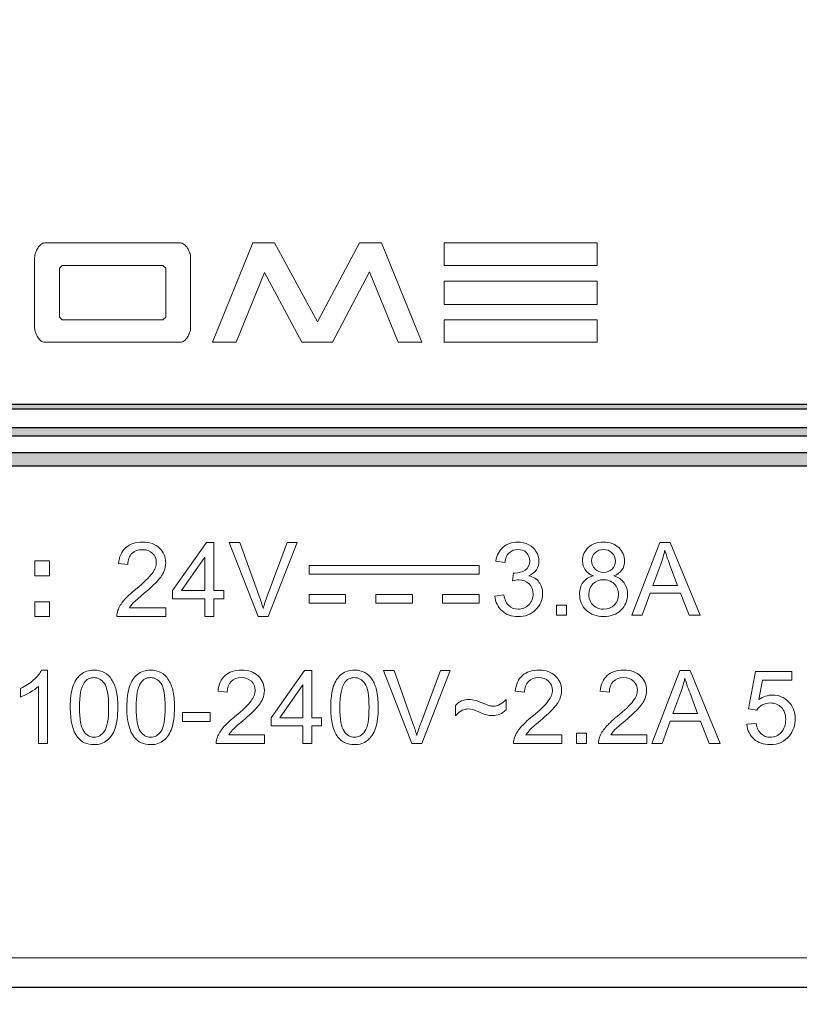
# Model space of a CAD drawing. Header units: inches. Extents: x 0 to 5108, y 0 to 2887.
# Tile 5 of 12: x 289 to 305, y 129 to 149. Entities that reach past the tile are written whole.
import ezdxf

# ---------------------------------------------------------------- set-up
doc = ezdxf.new("R2010")
doc.units = ezdxf.units.IN
doc.header["$MEASUREMENT"] = 0
doc.layers.add('Dimension', color=2, linetype='Continuous', lineweight=9)
doc.styles.add('ROMANS', font='romans')
doc.dimstyles.new('yutana', dxfattribs={"dimscale": 2, "dimtxt": 2, "dimasz": 1.5, "dimexe": 1, "dimexo": 1, "dimgap": 1, "dimtad": 1, "dimdec": 1, "dimzin": 0, "dimdsep": 46, "dimtxsty": 'ROMANS', "dimcen": 0, "dimadec": 0, "dimazin": 0, "dimtp": 0.01, "dimtm": 0.01, "dimtfac": 1, "dimtdec": 1, "dimtmove": 0, "dimatfit": 3, "dimfxl": 1, "dimtolj": 1, "dimtzin": 0, "dimlwd": 0, "dimlwe": 0, "dimarcsym": 0})

# ---------------------------------------------------------------- blocks, each defined once
blk = doc.blocks.new('*D21')
at = {"layer": 'Defpoints', "color": 0}
for p in [(357.306, 190.501), (378.806, 190.501), (274.306, 106.501)]:
    blk.add_point(p, dxfattribs=at)
at = {"layer": 'Dimension', "color": 0, "lineweight": 0}
for p, q in [((359.306, 190.501), (380.806, 190.501)), ((378.806, 112.501), (378.806, 184.501)), ((276.306, 106.501), (380.806, 106.501))]:
    blk.add_line(p, q, dxfattribs=at)
at = {"layer": 'Dimension', "color": 0}
for points in [[(377.806, 184.501), (379.806, 184.501), (378.806, 190.501)], [(377.806, 112.501), (379.806, 112.501), (378.806, 106.501)]]:
    blk.add_solid(points, dxfattribs=at)
at = {"layer": 'Dimension', "color": 0, "insert": (374.306, 148.501), "char_height": 5, "attachment_point": 5, "rotation": 90, "style": 'ROMANS'}
blk.add_mtext('\\A1;84.0', dxfattribs=at)
blk = doc.blocks.new('*D18')
at = {"color": 0, "lineweight": 0}
for p, q in [((274.306, 108.501), (274.306, 209.001)), ((357.306, 192.501), (357.306, 209.001)), ((277.306, 207.001), (354.306, 207.001))]:
    blk.add_line(p, q, dxfattribs=at)
at = {"color": 0}
for points in [[(277.306, 207.501), (277.306, 206.501), (274.306, 207.001)], [(354.306, 207.501), (354.306, 206.501), (357.306, 207.001)]]:
    blk.add_solid(points, dxfattribs=at)
at = {"layer": 'Defpoints', "color": 0}
for p in [(357.306, 207.001), (357.306, 190.501), (274.306, 106.501)]:
    blk.add_point(p, dxfattribs=at)
at = {"color": 0, "insert": (315.806, 211.001), "char_height": 4, "attachment_point": 5, "style": 'ROMANS'}
blk.add_mtext('\\A1;83.0', dxfattribs=at)

msp = doc.modelspace()

# ---------------------------------------------------------------- hatches: boundary and pattern name
h = msp.add_hatch(color=256)
h.paths.add_polyline_path([(276.206, 140.659), (355.206, 140.659), (355.206, 140.747), (276.206, 140.747)])
h.paths.add_polyline_path([(355.206, 140.11), (276.206, 140.11), (276.206, 140.286), (355.206, 140.286)])
h.paths.add_polyline_path([(276.206, 139.512), (355.206, 139.512), (355.206, 139.777), (276.206, 139.777)])

# ---------------------------------------------------------------- linework, layer by layer
at = {"lineweight": 0}
for p, q in [((292.805, 142.002), (293.619, 144.003)), ((293.619, 144.003), (294.059, 144.003)), ((294.059, 144.003), (294.921, 142.414)), ((294.921, 142.414), (295.772, 144.003)), ((295.772, 144.003), (296.212, 144.003)), ((296.212, 144.003), (297.026, 142.002)), ((297.474, 143.548), (297.474, 144.003)), ((297.474, 144.003), (300.558, 144.003)), ((300.558, 144.003), (300.558, 143.548)), ((289.779, 143.548), (289.721, 143.493)), ((289.721, 143.493), (289.721, 142.511)), ((291.808, 143.548), (289.779, 143.548)), ((291.866, 143.493), (291.808, 143.548)), ((291.866, 142.511), (291.866, 143.493)), ((293.852, 143.41), (293.284, 142.002)), ((294.609, 142.002), (293.852, 143.41)), ((295.968, 143.424), (295.223, 142.002)), ((296.547, 142.002), (295.968, 143.424)), ((300.558, 143.548), (297.474, 143.548)), ((297.474, 143.236), (300.561, 143.236)), ((297.474, 142.762), (297.474, 143.236)), ((300.561, 143.236), (300.561, 142.762)), ((300.561, 142.762), (297.474, 142.762)), ((289.721, 142.511), (289.779, 142.457)), ((289.779, 142.457), (291.808, 142.457)), ((291.808, 142.457), (291.866, 142.511)), ((297.474, 142.457), (300.558, 142.457)), ((297.474, 142.002), (297.474, 142.457)), ((300.558, 142.457), (300.558, 142.002)), ((293.284, 142.002), (292.805, 142.002)), ((295.223, 142.002), (294.609, 142.002)), ((297.026, 142.002), (296.547, 142.002)), ((300.558, 142.002), (297.474, 142.002)), ((292.003, 137.002), (292.685, 137.97)), ((292.685, 137.97), (292.834, 137.97)), ((292.834, 137.97), (292.834, 137.002)), ((301.259, 136.502), (301.823, 137.97)), ((301.823, 137.97), (302.032, 137.97)), ((302.032, 137.97), (302.633, 136.502)), ((292.651, 137.675), (292.183, 137.002)), ((292.651, 137.002), (292.651, 137.675)), ((289.228, 137.3), (289.228, 137.597)), ((289.228, 137.597), (289.524, 137.597)), ((289.524, 137.597), (289.524, 137.3)), ((289.524, 137.3), (289.228, 137.3)), ((292.003, 136.834), (292.003, 137.002)), ((292.183, 137.002), (292.651, 137.002)), ((292.834, 137.002), (293.036, 137.002)), ((293.036, 137.002), (293.036, 136.834)), ((294.754, 136.748), (294.754, 136.924)), ((294.754, 136.924), (295.489, 136.924)), ((295.489, 136.924), (295.489, 136.748)), ((296.1, 136.748), (296.1, 136.924)), ((296.1, 136.924), (296.835, 136.924)), ((296.835, 136.924), (296.835, 136.748)), ((297.445, 136.748), (297.445, 136.924)), ((297.445, 136.924), (298.181, 136.924)), ((298.181, 136.924), (298.181, 136.748)), ((301.627, 136.947), (301.466, 136.502)), ((302.241, 136.947), (301.627, 136.947)), ((302.412, 136.502), (302.241, 136.947)), ((289.228, 136.476), (289.228, 136.773)), ((289.228, 136.773), (289.524, 136.773)), ((289.524, 136.773), (289.524, 136.476)), ((292.651, 136.834), (292.003, 136.834)), ((292.651, 136.476), (292.651, 136.834)), ((293.036, 136.834), (292.834, 136.834)), ((292.834, 136.834), (292.834, 136.476)), ((295.489, 136.748), (294.754, 136.748)), ((296.835, 136.748), (296.1, 136.748)), ((298.181, 136.748), (297.445, 136.748)), ((299.738, 136.502), (299.738, 136.708)), ((299.738, 136.708), (299.944, 136.708)), ((299.944, 136.708), (299.944, 136.502)), ((289.524, 136.476), (289.228, 136.476)), ((292.834, 136.476), (292.651, 136.476)), ((299.944, 136.502), (299.738, 136.502)), ((301.466, 136.502), (301.259, 136.502)), ((302.633, 136.502), (302.412, 136.502)), ((293.988, 134.438), (294.659, 135.39)), ((294.659, 135.39), (294.806, 135.39)), ((294.806, 135.39), (294.806, 134.438)), ((301.662, 133.922), (302.226, 135.391)), ((302.226, 135.391), (302.436, 135.391)), ((302.436, 135.391), (303.037, 133.922)), ((294.626, 135.101), (294.166, 134.438)), ((294.626, 134.438), (294.626, 135.101)), ((292.203, 134.362), (292.203, 134.544)), ((292.203, 134.544), (292.757, 134.544)), ((292.757, 134.544), (292.757, 134.362)), ((292.757, 134.362), (292.203, 134.362)), ((293.988, 134.274), (293.988, 134.438)), ((294.166, 134.438), (294.626, 134.438)), ((294.806, 134.438), (295.005, 134.438)), ((295.005, 134.438), (295.005, 134.274)), ((302.03, 134.367), (301.868, 133.922)), ((302.644, 134.367), (302.03, 134.367)), ((302.815, 133.922), (302.644, 134.367)), ((294.626, 134.274), (293.988, 134.274)), ((294.626, 133.921), (294.626, 134.274)), ((295.005, 134.274), (294.806, 134.274)), ((294.806, 134.274), (294.806, 133.921)), ((300.14, 133.922), (300.14, 134.127)), ((300.14, 134.127), (300.345, 134.127)), ((300.345, 134.127), (300.345, 133.922)), ((294.806, 133.921), (294.626, 133.921)), ((300.345, 133.922), (300.14, 133.922)), ((301.868, 133.922), (301.662, 133.922)), ((303.037, 133.922), (302.815, 133.922))]:
    msp.add_line(p, q, dxfattribs=at)
at = {"linetype": 'Continuous'}
msp.add_line((352.806, 129.001), (276.806, 129.001), dxfattribs=at)
at = {"lineweight": 0}
msp.add_lwpolyline([(276.206, 130.601), (276.206, 166.601, -0.414214), (277.206, 167.601), (354.206, 167.601, -0.414214), (355.206, 166.601), (355.206, 132.601), (352.206, 129.601), (277.206, 129.601, -0.414214)], format="xyb", close=True, dxfattribs=at)
for points in [[(276.206, 140.659), (355.206, 140.659), (355.206, 140.747), (276.206, 140.747)], [(355.206, 140.11), (276.206, 140.11), (276.206, 140.286), (355.206, 140.286)], [(276.206, 139.512), (355.206, 139.512), (355.206, 139.777), (276.206, 139.777)]]:
    msp.add_lwpolyline(points, close=True)
msp.add_lwpolyline([(298.181, 137.329), (294.754, 137.329), (294.754, 137.506), (298.181, 137.506), (298.181, 137.329)], dxfattribs=at)
for points in [[(289.35, 143.974), (289.374, 143.993), (289.4, 144.003), (289.426, 144.003)], [(289.426, 144.003), (289.426, 144.003), (292.161, 144.003), (292.161, 144.003)], [(292.161, 144.003), (292.185, 144.003), (292.21, 143.993), (292.236, 143.974)], [(289.222, 143.712), (289.222, 143.741), (289.229, 143.772), (289.241, 143.806)], [(289.241, 143.806), (289.253, 143.84), (289.268, 143.872), (289.287, 143.901)], [(289.287, 143.901), (289.304, 143.93), (289.326, 143.954), (289.35, 143.974)], [(292.236, 143.974), (292.261, 143.954), (292.283, 143.93), (292.301, 143.901)], [(292.301, 143.901), (292.319, 143.872), (292.334, 143.84), (292.346, 143.806)], [(292.346, 143.806), (292.359, 143.772), (292.365, 143.741), (292.365, 143.712)], [(289.222, 142.293), (289.222, 142.293), (289.222, 143.712), (289.222, 143.712)], [(292.365, 143.712), (292.365, 143.712), (292.365, 142.293), (292.365, 142.293)], [(289.241, 142.199), (289.229, 142.232), (289.222, 142.264), (289.222, 142.293)], [(289.287, 142.104), (289.268, 142.133), (289.253, 142.165), (289.241, 142.199)], [(289.35, 142.031), (289.326, 142.051), (289.304, 142.075), (289.287, 142.104)], [(289.426, 142.002), (289.4, 142.002), (289.374, 142.012), (289.35, 142.031)], [(292.236, 142.031), (292.21, 142.012), (292.185, 142.002), (292.161, 142.002)], [(292.161, 142.002), (292.161, 142.002), (289.426, 142.002), (289.426, 142.002)], [(290.913, 137.544), (290.926, 137.685), (290.975, 137.792), (291.059, 137.865)], [(293.725, 136.476), (293.725, 136.476), (293.146, 137.97), (293.146, 137.97)], [(293.146, 137.97), (293.146, 137.97), (293.361, 137.97), (293.361, 137.97)], [(293.361, 137.97), (293.361, 137.97), (293.749, 136.885), (293.749, 136.885)], [(293.908, 136.885), (293.908, 136.885), (294.311, 137.97), (294.311, 137.97)], [(294.513, 137.97), (294.513, 137.97), (293.928, 136.476), (293.928, 136.476)], [(294.311, 137.97), (294.311, 137.97), (294.513, 137.97), (294.513, 137.97)], [(298.515, 137.595), (298.537, 137.717), (298.588, 137.81), (298.665, 137.876)], [(299.179, 137.925), (299.246, 137.89), (299.297, 137.843), (299.333, 137.784)], [(298.786, 137.762), (298.739, 137.718), (298.709, 137.652), (298.696, 137.564)], [(300.516, 137.762), (300.471, 137.718), (300.448, 137.665), (300.448, 137.604)], [(301.923, 137.816), (301.905, 137.722), (301.878, 137.628), (301.844, 137.535)], [(302.027, 137.511), (301.98, 137.635), (301.946, 137.737), (301.923, 137.816)], [(291.102, 137.525), (291.102, 137.525), (290.913, 137.544), (290.913, 137.544)], [(298.696, 137.564), (298.696, 137.564), (298.515, 137.595), (298.515, 137.595)], [(301.844, 137.535), (301.844, 137.535), (301.683, 137.105), (301.683, 137.105)], [(302.18, 137.105), (302.18, 137.105), (302.027, 137.511), (302.027, 137.511)], [(291.261, 137.028), (291.423, 137.162), (291.533, 137.267), (291.59, 137.345)], [(291.828, 137.385), (291.803, 137.327), (291.762, 137.267), (291.706, 137.203)], [(298.853, 137.197), (298.853, 137.197), (298.873, 137.356), (298.873, 137.356)], [(299.336, 137.421), (299.301, 137.369), (299.251, 137.328), (299.184, 137.297)], [(299.184, 137.297), (299.271, 137.278), (299.339, 137.236), (299.387, 137.172)], [(300.277, 137.167), (300.326, 137.231), (300.395, 137.275), (300.484, 137.298)], [(301.058, 137.415), (301.023, 137.365), (300.969, 137.325), (300.896, 137.298)], [(300.896, 137.298), (300.986, 137.269), (301.054, 137.221), (301.101, 137.156)], [(291.706, 137.203), (291.649, 137.139), (291.555, 137.051), (291.423, 136.939)], [(300.473, 137.136), (300.418, 137.08), (300.39, 137.01), (300.39, 136.926)], [(301.683, 137.105), (301.683, 137.105), (302.18, 137.105), (302.18, 137.105)], [(291.423, 136.939), (291.313, 136.848), (291.242, 136.785), (291.211, 136.752)], [(293.749, 136.885), (293.78, 136.798), (293.806, 136.716), (293.827, 136.64)], [(293.827, 136.64), (293.85, 136.722), (293.877, 136.804), (293.908, 136.885)], [(298.497, 136.89), (298.497, 136.89), (298.678, 136.914), (298.678, 136.914)], [(298.643, 136.591), (298.558, 136.668), (298.51, 136.768), (298.497, 136.89)], [(300.39, 136.926), (300.39, 136.875), (300.403, 136.824), (300.427, 136.777)], [(291.211, 136.752), (291.179, 136.719), (291.154, 136.686), (291.133, 136.653)], [(300.427, 136.777), (300.451, 136.729), (300.487, 136.691), (300.535, 136.665)], [(290.879, 136.476), (290.878, 136.52), (290.884, 136.563), (290.9, 136.604)], [(291.866, 136.476), (291.866, 136.476), (290.879, 136.476), (290.879, 136.476)], [(291.133, 136.653), (291.133, 136.653), (291.866, 136.653), (291.866, 136.653)], [(291.866, 136.653), (291.866, 136.653), (291.866, 136.476), (291.866, 136.476)], [(293.928, 136.476), (293.928, 136.476), (293.725, 136.476), (293.725, 136.476)], [(289.202, 135.2), (289.278, 135.268), (289.331, 135.333), (289.362, 135.397)], [(289.362, 135.397), (289.362, 135.397), (289.479, 135.397), (289.479, 135.397)], [(289.479, 135.397), (289.479, 135.397), (289.479, 133.921), (289.479, 133.921)], [(290.627, 135.349), (290.687, 135.317), (290.736, 135.271), (290.774, 135.211)], [(291.768, 135.349), (291.828, 135.317), (291.877, 135.271), (291.915, 135.211)], [(292.918, 134.972), (292.93, 135.11), (292.978, 135.215), (293.061, 135.288)], [(295.876, 135.349), (295.935, 135.317), (295.984, 135.271), (296.022, 135.211)], [(296.823, 133.921), (296.823, 133.921), (296.254, 135.39), (296.254, 135.39)], [(296.254, 135.39), (296.254, 135.39), (296.465, 135.39), (296.465, 135.39)], [(296.465, 135.39), (296.465, 135.39), (296.846, 134.323), (296.846, 134.323)], [(297.003, 134.323), (297.003, 134.323), (297.399, 135.39), (297.399, 135.39)], [(297.598, 135.39), (297.598, 135.39), (297.023, 133.921), (297.023, 133.921)], [(297.399, 135.39), (297.399, 135.39), (297.598, 135.39), (297.598, 135.39)], [(298.909, 134.972), (298.921, 135.11), (298.969, 135.215), (299.052, 135.288)], [(300.62, 134.972), (300.633, 135.11), (300.681, 135.215), (300.763, 135.288)], [(303.608, 134.616), (303.608, 134.616), (303.75, 135.371), (303.75, 135.371)], [(303.75, 135.371), (303.75, 135.371), (304.481, 135.371), (304.481, 135.371)], [(304.481, 135.371), (304.481, 135.371), (304.481, 135.198), (304.481, 135.198)], [(288.937, 135.028), (289.039, 135.075), (289.127, 135.133), (289.202, 135.2)], [(290.219, 135.142), (290.157, 135.052), (290.126, 134.888), (290.126, 134.646)], [(290.774, 135.211), (290.813, 135.152), (290.843, 135.079), (290.865, 134.993)], [(291.361, 135.142), (291.298, 135.052), (291.267, 134.888), (291.267, 134.646)], [(291.915, 135.211), (291.954, 135.152), (291.985, 135.079), (292.007, 134.993)], [(295.468, 135.142), (295.406, 135.052), (295.374, 134.888), (295.374, 134.646)], [(296.022, 135.211), (296.062, 135.152), (296.092, 135.079), (296.114, 134.993)], [(299.173, 135.169), (299.121, 135.117), (299.095, 135.045), (299.094, 134.953)], [(302.326, 135.236), (302.308, 135.142), (302.281, 135.049), (302.247, 134.956)], [(302.431, 134.932), (302.384, 135.055), (302.349, 135.157), (302.326, 135.236)], [(303.894, 135.198), (303.894, 135.198), (303.815, 134.803), (303.815, 134.803)], [(304.481, 135.198), (304.481, 135.198), (303.894, 135.198), (303.894, 135.198)], [(288.937, 134.854), (288.937, 134.854), (288.937, 135.028), (288.937, 135.028)], [(289.298, 133.921), (289.298, 133.921), (289.298, 135.071), (289.298, 135.071)], [(293.103, 134.953), (293.103, 134.953), (292.918, 134.972), (292.918, 134.972)], [(299.094, 134.953), (299.094, 134.953), (298.909, 134.972), (298.909, 134.972)], [(300.806, 134.953), (300.806, 134.953), (300.62, 134.972), (300.62, 134.972)], [(302.247, 134.956), (302.247, 134.956), (302.086, 134.525), (302.086, 134.525)], [(302.584, 134.525), (302.584, 134.525), (302.431, 134.932), (302.431, 134.932)], [(293.259, 134.464), (293.419, 134.595), (293.527, 134.699), (293.583, 134.776)], [(297.701, 134.48), (297.701, 134.48), (297.701, 134.685), (297.701, 134.685)], [(298.106, 134.788), (298.15, 134.776), (298.213, 134.753), (298.294, 134.718)], [(298.294, 134.718), (298.34, 134.699), (298.375, 134.686), (298.398, 134.68)], [(298.602, 134.71), (298.649, 134.736), (298.69, 134.769), (298.726, 134.808)], [(298.726, 134.808), (298.726, 134.808), (298.726, 134.596), (298.726, 134.596)], [(299.807, 134.815), (299.783, 134.759), (299.743, 134.699), (299.688, 134.636)], [(300.962, 134.465), (301.121, 134.596), (301.229, 134.699), (301.285, 134.776)], [(301.519, 134.815), (301.495, 134.759), (301.455, 134.699), (301.399, 134.636)], [(303.888, 134.697), (303.841, 134.67), (303.804, 134.636), (303.777, 134.594)], [(290.086, 134.049), (289.989, 134.171), (289.94, 134.37), (289.94, 134.646)], [(291.227, 134.049), (291.13, 134.171), (291.081, 134.37), (291.081, 134.646)], [(295.334, 134.049), (295.238, 134.171), (295.189, 134.37), (295.189, 134.646)], [(297.842, 134.588), (297.804, 134.57), (297.757, 134.534), (297.701, 134.48)], [(298.334, 134.495), (298.298, 134.505), (298.24, 134.527), (298.16, 134.563)], [(298.726, 134.596), (298.683, 134.556), (298.64, 134.526), (298.597, 134.509)], [(299.688, 134.636), (299.632, 134.573), (299.539, 134.487), (299.41, 134.378)], [(301.399, 134.636), (301.343, 134.573), (301.251, 134.487), (301.121, 134.378)], [(302.086, 134.525), (302.086, 134.525), (302.584, 134.525), (302.584, 134.525)], [(303.777, 134.594), (303.777, 134.594), (303.608, 134.616), (303.608, 134.616)], [(293.023, 134.242), (293.078, 134.307), (293.156, 134.38), (293.259, 134.464)], [(293.419, 134.378), (293.31, 134.287), (293.241, 134.225), (293.21, 134.192)], [(296.846, 134.323), (296.877, 134.238), (296.903, 134.158), (296.924, 134.083)], [(296.924, 134.083), (296.946, 134.163), (296.973, 134.243), (297.003, 134.323)], [(299.41, 134.378), (299.301, 134.287), (299.232, 134.225), (299.201, 134.193)], [(301.121, 134.378), (301.013, 134.287), (300.943, 134.225), (300.912, 134.193)], [(303.576, 134.306), (303.576, 134.306), (303.765, 134.323), (303.765, 134.323)], [(303.721, 134.009), (303.636, 134.084), (303.588, 134.183), (303.576, 134.306)], [(303.765, 134.323), (303.779, 134.231), (303.812, 134.161), (303.863, 134.115)], [(290.845, 134.229), (290.81, 134.123), (290.757, 134.041), (290.687, 133.984)], [(291.987, 134.229), (291.951, 134.123), (291.898, 134.041), (291.828, 133.984)], [(292.905, 134.047), (292.929, 134.113), (292.969, 134.178), (293.023, 134.242)], [(293.21, 134.192), (293.18, 134.16), (293.154, 134.128), (293.134, 134.095)], [(293.134, 134.095), (293.134, 134.095), (293.854, 134.095), (293.854, 134.095)], [(293.854, 134.095), (293.854, 134.095), (293.854, 133.921), (293.854, 133.921)], [(296.094, 134.229), (296.058, 134.123), (296.005, 134.041), (295.935, 133.984)], [(299.201, 134.193), (299.171, 134.16), (299.145, 134.128), (299.125, 134.095)], [(299.125, 134.095), (299.125, 134.095), (299.845, 134.095), (299.845, 134.095)], [(299.845, 134.095), (299.845, 134.095), (299.845, 133.922), (299.845, 133.922)], [(300.912, 134.193), (300.882, 134.16), (300.857, 134.128), (300.837, 134.095)], [(300.837, 134.095), (300.837, 134.095), (301.557, 134.095), (301.557, 134.095)], [(301.557, 134.095), (301.557, 134.095), (301.557, 133.922), (301.557, 133.922)], [(289.479, 133.921), (289.479, 133.921), (289.298, 133.921), (289.298, 133.921)], [(292.883, 133.921), (292.882, 133.965), (292.889, 134.007), (292.905, 134.047)], [(293.854, 133.921), (293.854, 133.921), (292.883, 133.921), (292.883, 133.921)], [(297.023, 133.921), (297.023, 133.921), (296.823, 133.921), (296.823, 133.921)], [(298.874, 133.922), (298.873, 133.965), (298.88, 134.007), (298.896, 134.047)], [(299.845, 133.922), (299.845, 133.922), (298.874, 133.922), (298.874, 133.922)], [(300.586, 133.922), (300.584, 133.965), (300.592, 134.007), (300.607, 134.047)], [(301.557, 133.922), (301.557, 133.922), (300.586, 133.922), (300.586, 133.922)]]:
    msp.add_open_spline(points, degree=3, dxfattribs=at)
for points, knots in [([(292.365, 142.293), (292.365, 142.264), (292.359, 142.232), (292.346, 142.199), (292.334, 142.165), (292.319, 142.133), (292.301, 142.104), (292.283, 142.075), (292.261, 142.051), (292.236, 142.031)], [15, 15, 15, 15, 16, 16, 16, 17, 17, 17, 18, 18, 18, 18]), ([(291.059, 137.865), (291.143, 137.939), (291.256, 137.976), (291.398, 137.976), (291.542, 137.976), (291.655, 137.937), (291.739, 137.857), (291.822, 137.777), (291.864, 137.679), (291.864, 137.562), (291.864, 137.502), (291.852, 137.443), (291.828, 137.385)], [13, 13, 13, 13, 14, 14, 14, 15, 15, 15, 16, 16, 16, 17, 17, 17, 17]), ([(298.665, 137.876), (298.744, 137.943), (298.841, 137.976), (298.957, 137.976), (299.038, 137.976), (299.111, 137.959), (299.179, 137.925)], [18, 18, 18, 18, 19, 19, 19, 20, 20, 20, 20]), ([(300.484, 137.298), (300.409, 137.325), (300.354, 137.365), (300.318, 137.416), (300.282, 137.466), (300.264, 137.526), (300.264, 137.597), (300.264, 137.705), (300.303, 137.794), (300.379, 137.868)], [0, 0, 0, 0, 1, 1, 1, 2, 2, 2, 3, 3, 3, 3]), ([(300.379, 137.868), (300.456, 137.94), (300.558, 137.976), (300.686, 137.976), (300.814, 137.976), (300.917, 137.939), (300.995, 137.865)], [3, 3, 3, 3, 4, 4, 4, 5, 5, 5, 5]), ([(300.995, 137.865), (301.073, 137.79), (301.112, 137.699), (301.112, 137.593), (301.112, 137.525), (301.094, 137.465), (301.058, 137.415)], [5, 5, 5, 5, 6, 6, 6, 7, 7, 7, 7]), ([(291.598, 137.75), (291.546, 137.8), (291.478, 137.824), (291.394, 137.824), (291.306, 137.824), (291.235, 137.798), (291.182, 137.745), (291.13, 137.692), (291.102, 137.619), (291.102, 137.525)], [8, 8, 8, 8, 9, 9, 9, 10, 10, 10, 11, 11, 11, 11]), ([(291.59, 137.345), (291.647, 137.423), (291.675, 137.497), (291.675, 137.566), (291.675, 137.638), (291.65, 137.7), (291.598, 137.75)], [6, 6, 6, 6, 7, 7, 7, 8, 8, 8, 8]), ([(299.135, 137.763), (299.089, 137.806), (299.032, 137.828), (298.961, 137.828), (298.891, 137.828), (298.833, 137.805), (298.786, 137.762)], [13, 13, 13, 13, 14, 14, 14, 15, 15, 15, 15]), ([(299.109, 137.413), (299.171, 137.453), (299.202, 137.515), (299.202, 137.599), (299.202, 137.665), (299.179, 137.719), (299.135, 137.763)], [11, 11, 11, 11, 12, 12, 12, 13, 13, 13, 13]), ([(299.333, 137.784), (299.369, 137.724), (299.387, 137.661), (299.387, 137.595), (299.387, 137.531), (299.37, 137.473), (299.336, 137.421)], [21, 21, 21, 21, 22, 22, 22, 23, 23, 23, 23]), ([(300.858, 137.761), (300.812, 137.805), (300.755, 137.828), (300.687, 137.828), (300.619, 137.828), (300.562, 137.805), (300.516, 137.762)], [5, 5, 5, 5, 6, 6, 6, 7, 7, 7, 7]), ([(300.86, 137.433), (300.905, 137.477), (300.927, 137.53), (300.927, 137.594), (300.927, 137.659), (300.904, 137.715), (300.858, 137.761)], [3, 3, 3, 3, 4, 4, 4, 5, 5, 5, 5]), ([(300.448, 137.604), (300.448, 137.534), (300.471, 137.478), (300.516, 137.433), (300.56, 137.389), (300.618, 137.367), (300.689, 137.367), (300.759, 137.367), (300.816, 137.389), (300.86, 137.433)], [0, 0, 0, 0, 1, 1, 1, 2, 2, 2, 3, 3, 3, 3]), ([(298.873, 137.356), (298.885, 137.354), (298.895, 137.354), (298.902, 137.354), (298.979, 137.354), (299.048, 137.373), (299.109, 137.413)], [9, 9, 9, 9, 10, 10, 10, 11, 11, 11, 11]), ([(299.186, 137.136), (299.133, 137.19), (299.064, 137.217), (298.98, 137.217), (298.946, 137.217), (298.904, 137.211), (298.853, 137.197)], [6, 6, 6, 6, 7, 7, 7, 8, 8, 8, 8]), ([(299.18, 136.713), (299.239, 136.772), (299.268, 136.845), (299.268, 136.932), (299.268, 137.015), (299.24, 137.083), (299.186, 137.136)], [4, 4, 4, 4, 5, 5, 5, 6, 6, 6, 6]), ([(299.387, 137.172), (299.434, 137.11), (299.459, 137.031), (299.459, 136.935), (299.459, 136.808), (299.412, 136.699), (299.319, 136.61)], [25, 25, 25, 25, 26, 26, 26, 27, 27, 27, 27]), ([(300.338, 136.606), (300.249, 136.692), (300.205, 136.799), (300.205, 136.926), (300.205, 137.022), (300.229, 137.102), (300.277, 137.167)], [13, 13, 13, 13, 14, 14, 14, 15, 15, 15, 15]), ([(301.101, 137.156), (301.149, 137.091), (301.172, 137.012), (301.172, 136.921), (301.172, 136.796), (301.128, 136.691), (301.039, 136.605), (300.95, 136.52), (300.833, 136.477), (300.688, 136.477), (300.544, 136.477), (300.427, 136.52), (300.338, 136.606)], [9, 9, 9, 9, 10, 10, 10, 11, 11, 11, 12, 12, 12, 13, 13, 13, 13]), ([(300.903, 136.709), (300.96, 136.764), (300.988, 136.835), (300.988, 136.919), (300.988, 137.006), (300.959, 137.079), (300.901, 137.135), (300.843, 137.192), (300.771, 137.22), (300.684, 137.22), (300.6, 137.22), (300.529, 137.192), (300.473, 137.136)], [4, 4, 4, 4, 5, 5, 5, 6, 6, 6, 7, 7, 7, 8, 8, 8, 8]), ([(290.9, 136.604), (290.925, 136.671), (290.966, 136.737), (291.021, 136.802), (291.076, 136.868), (291.156, 136.943), (291.261, 137.028)], [3, 3, 3, 3, 4, 4, 4, 5, 5, 5, 5]), ([(298.678, 136.914), (298.699, 136.812), (298.734, 136.738), (298.783, 136.693), (298.833, 136.648), (298.894, 136.625), (298.965, 136.625), (299.05, 136.625), (299.122, 136.655), (299.18, 136.713)], [1, 1, 1, 1, 2, 2, 2, 3, 3, 3, 4, 4, 4, 4]), ([(300.535, 136.665), (300.583, 136.639), (300.635, 136.625), (300.691, 136.625), (300.777, 136.625), (300.848, 136.653), (300.903, 136.709)], [2, 2, 2, 2, 3, 3, 3, 4, 4, 4, 4]), ([(299.319, 136.61), (299.225, 136.52), (299.107, 136.476), (298.964, 136.476), (298.835, 136.476), (298.728, 136.514), (298.643, 136.591)], [27, 27, 27, 27, 28, 28, 28, 29, 29, 29, 29]), ([(289.94, 134.646), (289.94, 134.82), (289.958, 134.959), (289.994, 135.065), (290.03, 135.171), (290.083, 135.253), (290.153, 135.311)], [0, 0, 0, 0, 1, 1, 1, 2, 2, 2, 2]), ([(290.153, 135.311), (290.224, 135.368), (290.313, 135.397), (290.419, 135.397), (290.499, 135.397), (290.567, 135.381), (290.627, 135.349)], [2, 2, 2, 2, 3, 3, 3, 4, 4, 4, 4]), ([(291.081, 134.646), (291.081, 134.82), (291.099, 134.959), (291.135, 135.065), (291.171, 135.171), (291.224, 135.253), (291.294, 135.311)], [0, 0, 0, 0, 1, 1, 1, 2, 2, 2, 2]), ([(291.294, 135.311), (291.365, 135.368), (291.454, 135.397), (291.561, 135.397), (291.64, 135.397), (291.708, 135.381), (291.768, 135.349)], [2, 2, 2, 2, 3, 3, 3, 4, 4, 4, 4]), ([(293.061, 135.288), (293.144, 135.36), (293.255, 135.397), (293.394, 135.397), (293.535, 135.397), (293.647, 135.357), (293.729, 135.28)], [13, 13, 13, 13, 14, 14, 14, 15, 15, 15, 15]), ([(293.729, 135.28), (293.811, 135.201), (293.852, 135.105), (293.852, 134.989), (293.852, 134.93), (293.84, 134.872), (293.816, 134.815)], [15, 15, 15, 15, 16, 16, 16, 17, 17, 17, 17]), ([(295.189, 134.646), (295.189, 134.82), (295.207, 134.959), (295.242, 135.065), (295.278, 135.171), (295.331, 135.253), (295.402, 135.311)], [0, 0, 0, 0, 1, 1, 1, 2, 2, 2, 2]), ([(295.402, 135.311), (295.473, 135.368), (295.561, 135.397), (295.668, 135.397), (295.747, 135.397), (295.816, 135.381), (295.876, 135.349)], [2, 2, 2, 2, 3, 3, 3, 4, 4, 4, 4]), ([(299.052, 135.288), (299.135, 135.361), (299.246, 135.397), (299.386, 135.397), (299.526, 135.397), (299.638, 135.358), (299.72, 135.279)], [13, 13, 13, 13, 14, 14, 14, 15, 15, 15, 15]), ([(299.72, 135.279), (299.802, 135.201), (299.843, 135.104), (299.843, 134.989), (299.843, 134.93), (299.831, 134.872), (299.807, 134.815)], [15, 15, 15, 15, 16, 16, 16, 17, 17, 17, 17]), ([(300.763, 135.288), (300.846, 135.361), (300.957, 135.397), (301.097, 135.397), (301.238, 135.397), (301.349, 135.358), (301.432, 135.279)], [13, 13, 13, 13, 14, 14, 14, 15, 15, 15, 15]), ([(301.432, 135.279), (301.514, 135.201), (301.555, 135.104), (301.555, 134.989), (301.555, 134.93), (301.543, 134.872), (301.519, 134.815)], [15, 15, 15, 15, 16, 16, 16, 17, 17, 17, 17]), ([(290.628, 134.165), (290.685, 134.245), (290.713, 134.406), (290.713, 134.646), (290.713, 134.888), (290.685, 135.049), (290.628, 135.128), (290.572, 135.207), (290.501, 135.247), (290.417, 135.247), (290.335, 135.247), (290.268, 135.212), (290.219, 135.142)], [3, 3, 3, 3, 4, 4, 4, 5, 5, 5, 6, 6, 6, 7, 7, 7, 7]), ([(291.77, 134.165), (291.826, 134.245), (291.855, 134.406), (291.855, 134.646), (291.855, 134.888), (291.826, 135.049), (291.77, 135.128), (291.713, 135.207), (291.643, 135.247), (291.559, 135.247), (291.476, 135.247), (291.409, 135.212), (291.361, 135.142)], [3, 3, 3, 3, 4, 4, 4, 5, 5, 5, 6, 6, 6, 7, 7, 7, 7]), ([(293.59, 135.173), (293.539, 135.222), (293.472, 135.247), (293.39, 135.247), (293.304, 135.247), (293.234, 135.221), (293.182, 135.169), (293.13, 135.117), (293.104, 135.045), (293.103, 134.953)], [8, 8, 8, 8, 9, 9, 9, 10, 10, 10, 11, 11, 11, 11]), ([(293.583, 134.776), (293.639, 134.852), (293.667, 134.925), (293.667, 134.993), (293.667, 135.064), (293.641, 135.125), (293.59, 135.173)], [6, 6, 6, 6, 7, 7, 7, 8, 8, 8, 8]), ([(295.877, 134.165), (295.934, 134.245), (295.962, 134.406), (295.962, 134.646), (295.962, 134.888), (295.934, 135.049), (295.877, 135.128), (295.821, 135.207), (295.75, 135.247), (295.666, 135.247), (295.583, 135.247), (295.517, 135.212), (295.468, 135.142)], [3, 3, 3, 3, 4, 4, 4, 5, 5, 5, 6, 6, 6, 7, 7, 7, 7]), ([(299.581, 135.174), (299.53, 135.223), (299.464, 135.248), (299.381, 135.248), (299.295, 135.248), (299.225, 135.221), (299.173, 135.169)], [8, 8, 8, 8, 9, 9, 9, 10, 10, 10, 10]), ([(299.25, 134.465), (299.41, 134.596), (299.518, 134.699), (299.574, 134.776), (299.63, 134.852), (299.658, 134.925), (299.658, 134.993), (299.658, 135.064), (299.633, 135.125), (299.581, 135.174)], [5, 5, 5, 5, 6, 6, 6, 7, 7, 7, 8, 8, 8, 8]), ([(301.285, 134.776), (301.342, 134.852), (301.37, 134.925), (301.37, 134.993), (301.37, 135.064), (301.344, 135.125), (301.293, 135.174), (301.242, 135.223), (301.175, 135.248), (301.093, 135.248), (301.006, 135.248), (300.936, 135.221), (300.884, 135.169), (300.832, 135.117), (300.806, 135.045), (300.806, 134.953)], [6, 6, 6, 6, 7, 7, 7, 8, 8, 8, 9, 9, 9, 10, 10, 10, 11, 11, 11, 11]), ([(289.298, 135.071), (289.255, 135.029), (289.198, 134.988), (289.127, 134.947), (289.057, 134.905), (288.994, 134.874), (288.937, 134.854)], [2, 2, 2, 2, 3, 3, 3, 4, 4, 4, 4]), ([(290.865, 134.993), (290.887, 134.907), (290.898, 134.792), (290.898, 134.646), (290.898, 134.473), (290.881, 134.334), (290.845, 134.229)], [6, 6, 6, 6, 7, 7, 7, 8, 8, 8, 8]), ([(292.007, 134.993), (292.029, 134.907), (292.04, 134.792), (292.04, 134.646), (292.04, 134.473), (292.022, 134.334), (291.987, 134.229)], [6, 6, 6, 6, 7, 7, 7, 8, 8, 8, 8]), ([(296.114, 134.993), (296.136, 134.907), (296.147, 134.792), (296.147, 134.646), (296.147, 134.473), (296.129, 134.334), (296.094, 134.229)], [6, 6, 6, 6, 7, 7, 7, 8, 8, 8, 8]), ([(303.815, 134.803), (303.903, 134.865), (303.996, 134.896), (304.093, 134.896), (304.221, 134.896), (304.329, 134.851), (304.417, 134.762), (304.506, 134.674), (304.55, 134.559), (304.55, 134.42), (304.55, 134.287), (304.511, 134.172), (304.434, 134.075)], [15, 15, 15, 15, 16, 16, 16, 17, 17, 17, 18, 18, 18, 19, 19, 19, 19]), ([(293.816, 134.815), (293.792, 134.759), (293.752, 134.699), (293.696, 134.636), (293.64, 134.573), (293.548, 134.487), (293.419, 134.378)], [17, 17, 17, 17, 18, 18, 18, 19, 19, 19, 19]), ([(297.701, 134.685), (297.772, 134.766), (297.865, 134.806), (297.979, 134.806), (298.02, 134.806), (298.062, 134.799), (298.106, 134.788)], [1, 1, 1, 1, 2, 2, 2, 3, 3, 3, 3]), ([(298.398, 134.68), (298.421, 134.674), (298.444, 134.671), (298.468, 134.671), (298.511, 134.671), (298.556, 134.684), (298.602, 134.71)], [5, 5, 5, 5, 6, 6, 6, 7, 7, 7, 7]), ([(304.272, 134.647), (304.214, 134.707), (304.138, 134.736), (304.045, 134.736), (303.987, 134.736), (303.934, 134.723), (303.888, 134.697)], [6, 6, 6, 6, 7, 7, 7, 8, 8, 8, 8]), ([(290.126, 134.646), (290.126, 134.405), (290.154, 134.245), (290.211, 134.165), (290.267, 134.085), (290.337, 134.045), (290.419, 134.045), (290.502, 134.045), (290.572, 134.085), (290.628, 134.165)], [0, 0, 0, 0, 1, 1, 1, 2, 2, 2, 3, 3, 3, 3]), ([(291.267, 134.646), (291.267, 134.405), (291.295, 134.245), (291.352, 134.165), (291.408, 134.085), (291.478, 134.045), (291.561, 134.045), (291.644, 134.045), (291.713, 134.085), (291.77, 134.165)], [0, 0, 0, 0, 1, 1, 1, 2, 2, 2, 3, 3, 3, 3]), ([(295.374, 134.646), (295.374, 134.405), (295.402, 134.245), (295.459, 134.165), (295.515, 134.085), (295.585, 134.045), (295.668, 134.045), (295.751, 134.045), (295.821, 134.085), (295.877, 134.165)], [0, 0, 0, 0, 1, 1, 1, 2, 2, 2, 3, 3, 3, 3]), ([(298.16, 134.563), (298.081, 134.598), (298.015, 134.616), (297.963, 134.616), (297.92, 134.616), (297.879, 134.607), (297.842, 134.588)], [13, 13, 13, 13, 14, 14, 14, 15, 15, 15, 15]), ([(298.597, 134.509), (298.552, 134.491), (298.504, 134.482), (298.448, 134.482), (298.408, 134.482), (298.37, 134.486), (298.334, 134.495)], [10, 10, 10, 10, 11, 11, 11, 12, 12, 12, 12]), ([(304.268, 134.143), (304.329, 134.208), (304.359, 134.295), (304.359, 134.403), (304.359, 134.507), (304.33, 134.588), (304.272, 134.647)], [4, 4, 4, 4, 5, 5, 5, 6, 6, 6, 6]), ([(298.896, 134.047), (298.92, 134.113), (298.96, 134.178), (299.014, 134.242), (299.069, 134.306), (299.147, 134.381), (299.25, 134.465)], [3, 3, 3, 3, 4, 4, 4, 5, 5, 5, 5]), ([(300.607, 134.047), (300.632, 134.113), (300.671, 134.178), (300.726, 134.242), (300.78, 134.306), (300.859, 134.381), (300.962, 134.465)], [3, 3, 3, 3, 4, 4, 4, 5, 5, 5, 5]), ([(303.863, 134.115), (303.914, 134.068), (303.976, 134.045), (304.048, 134.045), (304.135, 134.045), (304.208, 134.078), (304.268, 134.143)], [2, 2, 2, 2, 3, 3, 3, 4, 4, 4, 4]), ([(290.687, 133.984), (290.616, 133.926), (290.527, 133.897), (290.419, 133.897), (290.278, 133.897), (290.166, 133.947), (290.086, 134.049)], [9, 9, 9, 9, 10, 10, 10, 11, 11, 11, 11]), ([(291.828, 133.984), (291.757, 133.926), (291.668, 133.897), (291.561, 133.897), (291.419, 133.897), (291.308, 133.947), (291.227, 134.049)], [9, 9, 9, 9, 10, 10, 10, 11, 11, 11, 11]), ([(295.935, 133.984), (295.865, 133.926), (295.776, 133.897), (295.668, 133.897), (295.526, 133.897), (295.415, 133.947), (295.334, 134.049)], [9, 9, 9, 9, 10, 10, 10, 11, 11, 11, 11]), ([(304.434, 134.075), (304.34, 133.956), (304.211, 133.897), (304.048, 133.897), (303.914, 133.897), (303.805, 133.934), (303.721, 134.009)], [19, 19, 19, 19, 20, 20, 20, 21, 21, 21, 21])]:
    msp.add_open_spline(points, degree=3, knots=knots, dxfattribs=at)

# ---------------------------------------------------------------- dimensions: what is measured, and where the dimension line sits
dim = msp.add_linear_dim(base=(357.306, 207.001), p1=(274.306, 106.501), p2=(357.306, 190.501), dimstyle='yutana')
dim.commit()
dim.dimension.update_dxf_attribs({"geometry": '*D18', "text_midpoint": (315.806, 211.001)})
at = {"layer": 'Dimension', "color": 7}
dim = msp.add_linear_dim(base=(378.806, 190.501), p1=(274.306, 106.501), p2=(357.306, 190.501), angle=90, dimstyle='yutana', override={"dimtxt": 2.5, "dimasz": 3}, dxfattribs=at)
dim.commit()
dim.dimension.update_dxf_attribs({"geometry": '*D21', "text_midpoint": (374.306, 148.501)})

doc.saveas('drawing.dxf')
